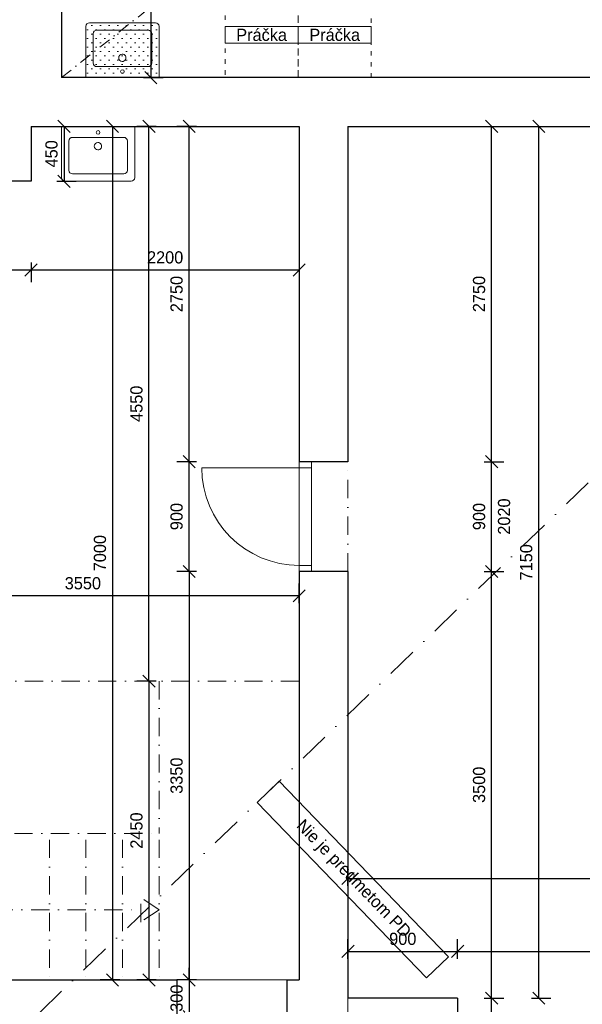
# Model space of a CAD drawing. Header units: millimetres. Extents: x -65956 to 5894746, y -14679 to 163521.
# Tile 63 of 89: x 4807 to 9423, y 22227 to 30302. Entities that reach past the tile are written whole.
import ezdxf

# ---------------------------------------------------------------- set-up
doc = ezdxf.new("R2010")
doc.units = ezdxf.units.MM
for name, pattern in [('__$$DASHDOT$$', [10.01, 5, -2.5, 0.01, -2.5]), ('ACAD_ISO03W100', [30, 12, -18]), ('ČERCHOVANÁ', [1, 0.5, -0.25, 0, -0.25])]:
    doc.linetypes.add(name, pattern=pattern)
doc.layers.get('0').update_dxf_attribs({"lineweight": 5})
doc.layers.get('Defpoints').update_dxf_attribs({"color": 2, "lineweight": 30})
doc.layers.add('- pomocna', color=232, linetype='Continuous', lineweight=0, plot=False)
for name, color, linetype, lineweight in [('- zariadenie', 30, 'Continuous', 0), ('A-Místnosti-T', 6, 'Continuous', 5), ('Bodko ciarkovana T', 200, 'ČERCHOVANÁ', 0), ('H stavba', 82, 'Continuous', 30), ('KOTY', 51, 'Continuous', 5), ('m_ciarkovana zariadenie', 7, 'Continuous', 0), ('m_popis', 7, 'Continuous', 0), ('otvor', 163, 'Continuous', 5), ('RE-buranie', 41, 'Continuous', 18), ('Tbč stavba', 4, 'ČERCHOVANÁ', 0), ('VT sanita', 210, 'Continuous', 5)]:
    doc.layers.add(name, color=color, linetype=linetype, lineweight=lineweight)
doc.styles.add('1-100_te_2mm_200', font='technic_.ttf', dxfattribs={"height": 200})
doc.styles.add('1-20_ce_5mm_100', font='GOTHIC.TTF', dxfattribs={"height": 100})
doc.styles.add('1-50_ce_2mm_100', font='GOTHIC.TTF', dxfattribs={"height": 100})
doc.dimstyles.new('technic_1-100', dxfattribs={"dimtxt": 200, "dimasz": 240, "dimexe": 300, "dimexo": 200, "dimgap": 100, "dimtad": 1, "dimdec": 1, "dimrnd": 0.5, "dimtxsty": '1-100_te_2mm_200', "dimblk": 'OBLIQUE', "dimcen": 2.5, "dimclrd": 256, "dimclrt": 256, "dimadec": 0, "dimazin": 0, "dimtfac": 1, "dimtdec": 1, "dimtix": 1, "dimtmove": 1, "dimatfit": 3, "dimldrblk": 'OBLIQUE', "dimfxl": 400, "dimfxlon": 1, "dimarcsym": 0})

# ---------------------------------------------------------------- blocks, each defined once
blk = doc.blocks.new('_Oblique')
at = {"color": 0, "linetype": 'ByBlock', "lineweight": -2}
blk.add_line((-0.5, -0.5), (0.5, 0.5), dxfattribs=at)
blk = doc.blocks.new('*D55')
at = {"layer": 'Defpoints', "color": 0, "transparency": 16777216}
for p in [(5150.1, 31177), (5150.1, 29827), (5882.6, 29827)]:
    blk.add_point(p, dxfattribs=at)
at = {"layer": 'KOTY', "color": 0, "lineweight": -2, "transparency": 16777216}
for p, q in [((5822.6, 31177), (5982.6, 31177)), ((5822.6, 29827), (5982.6, 29827))]:
    blk.add_line(p, q, dxfattribs=at)
at = {"layer": 'KOTY', "lineweight": -2, "transparency": 16777216}
blk.add_line((5882.6, 31177), (5882.6, 29827), dxfattribs=at)
at = {"layer": 'KOTY', "lineweight": -2, "transparency": 16777216, "xscale": 100, "yscale": 100, "zscale": 100}
for p, rotation in [((5882.6, 31177), 90), ((5882.6, 29827), 270)]:
    blk.add_blockref('_Oblique', p, dxfattribs=dict(at, rotation=rotation))
at = {"layer": 'KOTY', "transparency": 16777216, "insert": (5780.1, 30502), "char_height": 100, "attachment_point": 5, "rotation": 90, "style": '1-20_ce_5mm_100'}
blk.add_mtext('1350', dxfattribs=at)
blk = doc.blocks.new('u 600x450')
for p, q in [((300, 0), (-300, 0)), ((-300, 0), (-300, -420)), ((300, -420), (300, 0)), ((-240, -120), (-240, -360)), ((210, -90), (-210, -90)), ((240, -360), (240, -120)), ((-210, -390), (210, -390)), ((-270, -450), (270, -450))]:
    blk.add_line(p, q)
blk.add_circle((0, -50), 15)
for centre, start, end in [((-210, -120), 90, 180), ((210, -120), 360, 90), ((-210, -360), 180, 270), ((210, -360), 270, 360), ((-270, -420), 180, 270), ((270, -420), 270, 360)]:
    blk.add_arc(centre, 30, start, end)
for start_param, end_param in [(4.457203, 7.598795), (1.31561, 4.457203)]:
    blk.add_ellipse((-1.3, -162.4), major_axis=(-29, -7.6), ratio=1, start_param=start_param, end_param=end_param)
blk = doc.blocks.new('*T43')
at = {"layer": 'Defpoints', "color": 8, "linetype": 'ByBlock', "lineweight": 0, "transparency": 16777216}
for p, q in [((0, 137.3), (600, 137.3)), ((0, 0), (0, 137.3)), ((600, 0), (600, 137.3)), ((0, 0), (600, 0))]:
    blk.add_line(p, q, dxfattribs=at)
at = {"layer": 'm_popis', "color": 0, "transparency": 16777216, "insert": (300, 68.7), "char_height": 100, "width": 596, "attachment_point": 5, "style": '1-50_ce_2mm_100'}
blk.add_mtext('Práčka', dxfattribs=at)
blk = doc.blocks.new('*T44')
at = {"layer": 'Defpoints', "color": 8, "linetype": 'ByBlock', "lineweight": 0, "transparency": 16777216}
for p, q in [((0, 137.3), (600, 137.3)), ((0, 0), (0, 137.3)), ((600, 0), (600, 137.3)), ((0, 0), (600, 0))]:
    blk.add_line(p, q, dxfattribs=at)
at = {"layer": 'm_popis', "color": 0, "transparency": 16777216, "insert": (300, 68.7), "char_height": 100, "width": 596, "attachment_point": 5, "style": '1-50_ce_2mm_100'}
blk.add_mtext('Práčka', dxfattribs=at)
blk = doc.blocks.new('*D1076')
at = {"layer": 'Defpoints', "color": 0, "transparency": 16777216}
for p in [(8400.1, 22277), (8679, 22277), (7500.1, 21377)]:
    blk.add_point(p, dxfattribs=at)
at = {"layer": 'KOTY', "color": 0, "lineweight": -2, "transparency": 16777216}
for p, q in [((8619, 22277), (8779, 22277)), ((8619, 21377), (8779, 21377))]:
    blk.add_line(p, q, dxfattribs=at)
at = {"layer": 'KOTY', "lineweight": -2, "transparency": 16777216}
blk.add_line((8679, 21377), (8679, 22277), dxfattribs=at)
at = {"layer": 'KOTY', "lineweight": -2, "transparency": 16777216, "xscale": 100, "yscale": 100, "zscale": 100}
for p, rotation in [((8679, 22277), 90), ((8679, 21377), 270)]:
    blk.add_blockref('_Oblique', p, dxfattribs=dict(at, rotation=rotation))
at = {"layer": 'KOTY', "transparency": 16777216, "insert": (8576.5, 21827), "char_height": 100, "attachment_point": 5, "rotation": 90, "style": '1-20_ce_5mm_100'}
blk.add_mtext('900', dxfattribs=at)
blk = doc.blocks.new('*D1077')
at = {"layer": 'Defpoints', "color": 0, "transparency": 16777216}
for p in [(8400.1, 22660.8), (7500.1, 22277), (8400.1, 22277)]:
    blk.add_point(p, dxfattribs=at)
at = {"layer": 'KOTY', "color": 0, "lineweight": -2, "transparency": 16777216}
for p, q in [((7500.1, 22600.8), (7500.1, 22760.8)), ((8400.1, 22600.8), (8400.1, 22760.8))]:
    blk.add_line(p, q, dxfattribs=at)
at = {"layer": 'KOTY', "lineweight": -2, "transparency": 16777216}
blk.add_line((7500.1, 22660.8), (8400.1, 22660.8), dxfattribs=at)
at = {"layer": 'KOTY', "lineweight": -2, "transparency": 16777216, "xscale": 100, "yscale": 100, "zscale": 100, "rotation": 180}
blk.add_blockref('_Oblique', (7500.1, 22660.8), dxfattribs=at)
at = {"layer": 'KOTY', "lineweight": -2, "transparency": 16777216, "xscale": 100, "yscale": 100, "zscale": 100}
blk.add_blockref('_Oblique', (8400.1, 22660.8), dxfattribs=at)
at = {"layer": 'KOTY', "transparency": 16777216, "insert": (7950.1, 22763.3), "char_height": 100, "attachment_point": 5, "style": '1-20_ce_5mm_100'}
blk.add_mtext('900', dxfattribs=at)
blk = doc.blocks.new('*D1078')
at = {"layer": 'Defpoints', "color": 0, "transparency": 16777216}
for p in [(12500.1, 22660.8), (8400.1, 22277), (12500.1, 19727)]:
    blk.add_point(p, dxfattribs=at)
at = {"layer": 'KOTY', "color": 0, "lineweight": -2, "transparency": 16777216}
for p, q in [((8400.1, 22600.8), (8400.1, 22760.8)), ((12500.1, 22600.8), (12500.1, 22760.8))]:
    blk.add_line(p, q, dxfattribs=at)
at = {"layer": 'KOTY', "lineweight": -2, "transparency": 16777216}
blk.add_line((8400.1, 22660.8), (12500.1, 22660.8), dxfattribs=at)
at = {"layer": 'KOTY', "lineweight": -2, "transparency": 16777216, "xscale": 100, "yscale": 100, "zscale": 100, "rotation": 180}
blk.add_blockref('_Oblique', (8400.1, 22660.8), dxfattribs=at)
at = {"layer": 'KOTY', "lineweight": -2, "transparency": 16777216, "xscale": 100, "yscale": 100, "zscale": 100}
blk.add_blockref('_Oblique', (12500.1, 22660.8), dxfattribs=at)
at = {"layer": 'KOTY', "transparency": 16777216, "insert": (10450.1, 22763.3), "char_height": 100, "attachment_point": 5, "style": '1-20_ce_5mm_100'}
blk.add_mtext('4100', dxfattribs=at)
blk = doc.blocks.new('*D1079')
at = {"layer": 'Defpoints', "color": 0, "transparency": 16777216}
for p in [(12500.1, 23258.7), (12500.1, 22427), (7500.1, 22277)]:
    blk.add_point(p, dxfattribs=at)
at = {"layer": 'KOTY', "color": 0, "lineweight": -2, "transparency": 16777216}
for p, q in [((7500.1, 23198.7), (7500.1, 23358.7)), ((12500.1, 23198.7), (12500.1, 23358.7))]:
    blk.add_line(p, q, dxfattribs=at)
at = {"layer": 'KOTY', "lineweight": -2, "transparency": 16777216}
blk.add_line((7500.1, 23258.7), (12500.1, 23258.7), dxfattribs=at)
at = {"layer": 'KOTY', "lineweight": -2, "transparency": 16777216, "xscale": 100, "yscale": 100, "zscale": 100, "rotation": 180}
blk.add_blockref('_Oblique', (7500.1, 23258.7), dxfattribs=at)
at = {"layer": 'KOTY', "lineweight": -2, "transparency": 16777216, "xscale": 100, "yscale": 100, "zscale": 100}
blk.add_blockref('_Oblique', (12500.1, 23258.7), dxfattribs=at)
at = {"layer": 'KOTY', "transparency": 16777216, "insert": (10000.1, 23361.2), "char_height": 100, "attachment_point": 5, "style": '1-20_ce_5mm_100'}
blk.add_mtext('5000', dxfattribs=at)
blk = doc.blocks.new('*D1080')
at = {"layer": 'Defpoints', "color": 0, "transparency": 16777216}
for p in [(7500.1, 25777), (8679, 25777), (8400.1, 22277)]:
    blk.add_point(p, dxfattribs=at)
at = {"layer": 'KOTY', "color": 0, "lineweight": -2, "transparency": 16777216}
for p, q in [((8619, 25777), (8779, 25777)), ((8619, 22277), (8779, 22277))]:
    blk.add_line(p, q, dxfattribs=at)
at = {"layer": 'KOTY', "lineweight": -2, "transparency": 16777216}
blk.add_line((8679, 22277), (8679, 25777), dxfattribs=at)
at = {"layer": 'KOTY', "lineweight": -2, "transparency": 16777216, "xscale": 100, "yscale": 100, "zscale": 100}
for p, rotation in [((8679, 25777), 90), ((8679, 22277), 270)]:
    blk.add_blockref('_Oblique', p, dxfattribs=dict(at, rotation=rotation))
at = {"layer": 'KOTY', "transparency": 16777216, "insert": (8576.5, 24027), "char_height": 100, "attachment_point": 5, "rotation": 90, "style": '1-20_ce_5mm_100'}
blk.add_mtext('3500', dxfattribs=at)
blk = doc.blocks.new('*D1081')
at = {"layer": 'Defpoints', "color": 0, "transparency": 16777216}
for p in [(7500.1, 26677), (8679, 26677), (7500.1, 25777)]:
    blk.add_point(p, dxfattribs=at)
at = {"layer": 'KOTY', "color": 0, "lineweight": -2, "transparency": 16777216}
for p, q in [((8619, 26677), (8779, 26677)), ((8619, 25777), (8779, 25777))]:
    blk.add_line(p, q, dxfattribs=at)
at = {"layer": 'KOTY', "lineweight": -2, "transparency": 16777216}
blk.add_line((8679, 25777), (8679, 26677), dxfattribs=at)
at = {"layer": 'KOTY', "lineweight": -2, "transparency": 16777216, "xscale": 100, "yscale": 100, "zscale": 100}
for p, rotation in [((8679, 26677), 90), ((8679, 25777), 270)]:
    blk.add_blockref('_Oblique', p, dxfattribs=dict(at, rotation=rotation))
at = {"layer": 'KOTY', "transparency": 16777216, "char_height": 100, "attachment_point": 5, "rotation": 90, "style": '1-20_ce_5mm_100'}
for s, insert in [('900', (8576.5, 26227)), ('2020', (8781.5, 26227))]:
    blk.add_mtext(s, dxfattribs=dict(at, insert=insert))
blk = doc.blocks.new('*D1082')
at = {"layer": 'Defpoints', "color": 0, "transparency": 16777216}
for p in [(7500.1, 29427), (8679, 29427), (7500.1, 26677)]:
    blk.add_point(p, dxfattribs=at)
at = {"layer": 'KOTY', "color": 0, "lineweight": -2, "transparency": 16777216}
for p, q in [((8619, 29427), (8779, 29427)), ((8619, 26677), (8779, 26677))]:
    blk.add_line(p, q, dxfattribs=at)
at = {"layer": 'KOTY', "lineweight": -2, "transparency": 16777216}
blk.add_line((8679, 26677), (8679, 29427), dxfattribs=at)
at = {"layer": 'KOTY', "lineweight": -2, "transparency": 16777216, "xscale": 100, "yscale": 100, "zscale": 100}
for p, rotation in [((8679, 29427), 90), ((8679, 26677), 270)]:
    blk.add_blockref('_Oblique', p, dxfattribs=dict(at, rotation=rotation))
at = {"layer": 'KOTY', "transparency": 16777216, "insert": (8576.5, 28052), "char_height": 100, "attachment_point": 5, "rotation": 90, "style": '1-20_ce_5mm_100'}
blk.add_mtext('2750', dxfattribs=at)
blk = doc.blocks.new('*D1083')
at = {"layer": 'Defpoints', "color": 0, "transparency": 16777216}
for p in [(8400.1, 29427), (9066.1, 29427), (8400.1, 22277)]:
    blk.add_point(p, dxfattribs=at)
at = {"layer": 'KOTY', "color": 0, "lineweight": -2, "transparency": 16777216}
for p, q in [((9006.1, 29427), (9166.1, 29427)), ((9006.1, 22277), (9166.1, 22277))]:
    blk.add_line(p, q, dxfattribs=at)
at = {"layer": 'KOTY', "lineweight": -2, "transparency": 16777216}
blk.add_line((9066.1, 22277), (9066.1, 29427), dxfattribs=at)
at = {"layer": 'KOTY', "lineweight": -2, "transparency": 16777216, "xscale": 100, "yscale": 100, "zscale": 100}
for p, rotation in [((9066.1, 29427), 90), ((9066.1, 22277), 270)]:
    blk.add_blockref('_Oblique', p, dxfattribs=dict(at, rotation=rotation))
at = {"layer": 'KOTY', "transparency": 16777216, "insert": (8963.6, 25852), "char_height": 100, "attachment_point": 5, "rotation": 90, "style": '1-20_ce_5mm_100'}
blk.add_mtext('7150', dxfattribs=at)
blk = doc.blocks.new('*D1085')
at = {"layer": 'Defpoints', "color": 0, "transparency": 16777216}
for p in [(6197.1, 26677), (7100.1, 26677), (7100.1, 25777)]:
    blk.add_point(p, dxfattribs=at)
at = {"layer": 'KOTY', "color": 0, "lineweight": -2, "transparency": 16777216}
for p, q in [((6257.1, 26677), (6097.1, 26677)), ((6257.1, 25777), (6097.1, 25777))]:
    blk.add_line(p, q, dxfattribs=at)
at = {"layer": 'KOTY', "lineweight": -2, "transparency": 16777216}
blk.add_line((6197.1, 25777), (6197.1, 26677), dxfattribs=at)
at = {"layer": 'KOTY', "lineweight": -2, "transparency": 16777216, "xscale": 100, "yscale": 100, "zscale": 100}
for p, rotation in [((6197.1, 26677), 90), ((6197.1, 25777), 270)]:
    blk.add_blockref('_Oblique', p, dxfattribs=dict(at, rotation=rotation))
at = {"layer": 'KOTY', "transparency": 16777216, "insert": (6094.5, 26227), "char_height": 100, "attachment_point": 5, "rotation": 90, "style": '1-20_ce_5mm_100'}
blk.add_mtext('900', dxfattribs=at)
blk = doc.blocks.new('*D1086')
at = {"layer": 'Defpoints', "color": 0, "transparency": 16777216}
for p in [(6197.1, 29427), (7100.1, 29427), (7100.1, 26677)]:
    blk.add_point(p, dxfattribs=at)
at = {"layer": 'KOTY', "color": 0, "lineweight": -2, "transparency": 16777216}
for p, q in [((6257.1, 29427), (6097.1, 29427)), ((6257.1, 26677), (6097.1, 26677))]:
    blk.add_line(p, q, dxfattribs=at)
at = {"layer": 'KOTY', "lineweight": -2, "transparency": 16777216}
blk.add_line((6197.1, 26677), (6197.1, 29427), dxfattribs=at)
at = {"layer": 'KOTY', "lineweight": -2, "transparency": 16777216, "xscale": 100, "yscale": 100, "zscale": 100}
for p, rotation in [((6197.1, 29427), 90), ((6197.1, 26677), 270)]:
    blk.add_blockref('_Oblique', p, dxfattribs=dict(at, rotation=rotation))
at = {"layer": 'KOTY', "transparency": 16777216, "insert": (6094.5, 28052), "char_height": 100, "attachment_point": 5, "rotation": 90, "style": '1-20_ce_5mm_100'}
blk.add_mtext('2750', dxfattribs=at)
blk = doc.blocks.new('*D1087')
at = {"layer": 'Defpoints', "color": 0, "transparency": 16777216}
for p in [(5867.6, 29427), (7100.1, 29427), (7100.1, 24877)]:
    blk.add_point(p, dxfattribs=at)
at = {"layer": 'KOTY', "color": 0, "lineweight": -2, "transparency": 16777216}
for p, q in [((5927.6, 29427), (5767.6, 29427)), ((5927.6, 24877), (5767.6, 24877))]:
    blk.add_line(p, q, dxfattribs=at)
at = {"layer": 'KOTY', "lineweight": -2, "transparency": 16777216}
blk.add_line((5867.6, 24877), (5867.6, 29427), dxfattribs=at)
at = {"layer": 'KOTY', "lineweight": -2, "transparency": 16777216, "xscale": 100, "yscale": 100, "zscale": 100}
for p, rotation in [((5867.6, 29427), 90), ((5867.6, 24877), 270)]:
    blk.add_blockref('_Oblique', p, dxfattribs=dict(at, rotation=rotation))
at = {"layer": 'KOTY', "transparency": 16777216, "insert": (5765.1, 27152), "char_height": 100, "attachment_point": 5, "rotation": 90, "style": '1-20_ce_5mm_100'}
blk.add_mtext('4550', dxfattribs=at)
blk = doc.blocks.new('*D1088')
at = {"layer": 'Defpoints', "color": 0, "transparency": 16777216}
for p in [(3550.1, 27527), (3550.1, 25577.1), (7100.1, 25027)]:
    blk.add_point(p, dxfattribs=at)
at = {"layer": 'KOTY', "color": 0, "lineweight": -2, "transparency": 16777216}
for p, q in [((3550.1, 25637.1), (3550.1, 25477.1)), ((7100.1, 25517.1), (7100.1, 25677.1))]:
    blk.add_line(p, q, dxfattribs=at)
at = {"layer": 'KOTY', "lineweight": -2, "transparency": 16777216}
blk.add_line((7100.1, 25577.1), (3550.1, 25577.1), dxfattribs=at)
at = {"layer": 'KOTY', "lineweight": -2, "transparency": 16777216, "xscale": 100, "yscale": 100, "zscale": 100, "rotation": 180}
blk.add_blockref('_Oblique', (3550.1, 25577.1), dxfattribs=at)
at = {"layer": 'KOTY', "lineweight": -2, "transparency": 16777216, "xscale": 100, "yscale": 100, "zscale": 100}
blk.add_blockref('_Oblique', (7100.1, 25577.1), dxfattribs=at)
at = {"layer": 'KOTY', "transparency": 16777216, "insert": (5325.1, 25679.6), "char_height": 100, "attachment_point": 5, "style": '1-20_ce_5mm_100'}
blk.add_mtext('3550', dxfattribs=at)
blk = doc.blocks.new('*D1089')
at = {"layer": 'Defpoints', "color": 0, "transparency": 16777216}
for p in [(2450.1, 28977), (4900.1, 28977), (4900.1, 28249.6)]:
    blk.add_point(p, dxfattribs=at)
at = {"layer": 'KOTY', "color": 0, "lineweight": -2, "transparency": 16777216}
for p, q in [((2450.1, 28309.6), (2450.1, 28149.6)), ((4900.1, 28309.6), (4900.1, 28149.6))]:
    blk.add_line(p, q, dxfattribs=at)
at = {"layer": 'KOTY', "lineweight": -2, "transparency": 16777216}
blk.add_line((2450.1, 28249.6), (4900.1, 28249.6), dxfattribs=at)
at = {"layer": 'KOTY', "lineweight": -2, "transparency": 16777216, "xscale": 100, "yscale": 100, "zscale": 100, "rotation": 180}
blk.add_blockref('_Oblique', (2450.1, 28249.6), dxfattribs=at)
at = {"layer": 'KOTY', "lineweight": -2, "transparency": 16777216, "xscale": 100, "yscale": 100, "zscale": 100}
blk.add_blockref('_Oblique', (4900.1, 28249.6), dxfattribs=at)
at = {"layer": 'KOTY', "transparency": 16777216, "insert": (3675.1, 28352.1), "char_height": 100, "attachment_point": 5, "style": '1-20_ce_5mm_100'}
blk.add_mtext('2450', dxfattribs=at)
blk = doc.blocks.new('*D1090')
at = {"layer": 'Defpoints', "color": 0, "transparency": 16777216}
for p in [(4900.1, 29427), (5568.2, 22427), (7100.1, 22427)]:
    blk.add_point(p, dxfattribs=at)
at = {"layer": 'KOTY', "color": 0, "lineweight": -2, "transparency": 16777216}
for p, q in [((5508.2, 29427), (5668.2, 29427)), ((5628.2, 22427), (5468.2, 22427))]:
    blk.add_line(p, q, dxfattribs=at)
at = {"layer": 'KOTY', "lineweight": -2, "transparency": 16777216}
blk.add_line((5568.2, 29427), (5568.2, 22427), dxfattribs=at)
at = {"layer": 'KOTY', "lineweight": -2, "transparency": 16777216, "xscale": 100, "yscale": 100, "zscale": 100}
for p, rotation in [((5568.2, 29427), 90), ((5568.2, 22427), 270)]:
    blk.add_blockref('_Oblique', p, dxfattribs=dict(at, rotation=rotation))
at = {"layer": 'KOTY', "transparency": 16777216, "insert": (5465.7, 25927), "char_height": 100, "attachment_point": 5, "rotation": 90, "style": '1-20_ce_5mm_100'}
blk.add_mtext('7000', dxfattribs=at)
blk = doc.blocks.new('*D1105')
at = {"layer": 'Defpoints', "color": 0, "transparency": 16777216}
for p in [(7100.1, 29427), (4900.1, 28977), (7100.1, 28249.6)]:
    blk.add_point(p, dxfattribs=at)
at = {"layer": 'KOTY', "color": 0, "lineweight": -2, "transparency": 16777216}
for p, q in [((4900.1, 28309.6), (4900.1, 28149.6)), ((7100.1, 28309.6), (7100.1, 28149.6))]:
    blk.add_line(p, q, dxfattribs=at)
at = {"layer": 'KOTY', "lineweight": -2, "transparency": 16777216}
blk.add_line((4900.1, 28249.6), (7100.1, 28249.6), dxfattribs=at)
at = {"layer": 'KOTY', "lineweight": -2, "transparency": 16777216, "xscale": 100, "yscale": 100, "zscale": 100, "rotation": 180}
blk.add_blockref('_Oblique', (4900.1, 28249.6), dxfattribs=at)
at = {"layer": 'KOTY', "lineweight": -2, "transparency": 16777216, "xscale": 100, "yscale": 100, "zscale": 100}
blk.add_blockref('_Oblique', (7100.1, 28249.6), dxfattribs=at)
at = {"layer": 'KOTY', "transparency": 16777216, "insert": (6000.1, 28352.1), "char_height": 100, "attachment_point": 5, "style": '1-20_ce_5mm_100'}
blk.add_mtext('2200', dxfattribs=at)
blk = doc.blocks.new('*D1107')
at = {"layer": 'Defpoints', "color": 0, "transparency": 16777216}
for p in [(7100.1, 25777), (6197.1, 22427), (7100.1, 22427)]:
    blk.add_point(p, dxfattribs=at)
at = {"layer": 'KOTY', "color": 0, "lineweight": -2, "transparency": 16777216}
for p, q in [((6257.1, 25777), (6097.1, 25777)), ((6257.1, 22427), (6097.1, 22427))]:
    blk.add_line(p, q, dxfattribs=at)
at = {"layer": 'KOTY', "lineweight": -2, "transparency": 16777216}
blk.add_line((6197.1, 25777), (6197.1, 22427), dxfattribs=at)
at = {"layer": 'KOTY', "lineweight": -2, "transparency": 16777216, "xscale": 100, "yscale": 100, "zscale": 100}
for p, rotation in [((6197.1, 25777), 90), ((6197.1, 22427), 270)]:
    blk.add_blockref('_Oblique', p, dxfattribs=dict(at, rotation=rotation))
at = {"layer": 'KOTY', "transparency": 16777216, "insert": (6094.5, 24102), "char_height": 100, "attachment_point": 5, "rotation": 90, "style": '1-20_ce_5mm_100'}
blk.add_mtext('3350', dxfattribs=at)
blk = doc.blocks.new('*D1108')
at = {"layer": 'Defpoints', "color": 0, "transparency": 16777216}
for p in [(7100.1, 22427), (6197.1, 22127), (7100.1, 22127)]:
    blk.add_point(p, dxfattribs=at)
at = {"layer": 'KOTY', "lineweight": -2, "transparency": 16777216}
for p, q in [((6197.1, 22427), (6197.1, 22527)), ((6197.1, 22427), (6197.1, 22127)), ((6197.1, 22127), (6197.1, 22027))]:
    blk.add_line(p, q, dxfattribs=at)
at = {"layer": 'KOTY', "color": 0, "lineweight": -2, "transparency": 16777216}
for p, q in [((6257.1, 22427), (6097.1, 22427)), ((6257.1, 22127), (6097.1, 22127))]:
    blk.add_line(p, q, dxfattribs=at)
at = {"layer": 'KOTY', "lineweight": -2, "transparency": 16777216, "xscale": 100, "yscale": 100, "zscale": 100}
for p, rotation in [((6197.1, 22427), 270), ((6197.1, 22127), 90)]:
    blk.add_blockref('_Oblique', p, dxfattribs=dict(at, rotation=rotation))
at = {"layer": 'KOTY', "transparency": 16777216, "insert": (6094.5, 22277), "char_height": 100, "attachment_point": 5, "rotation": 90, "style": '1-20_ce_5mm_100'}
blk.add_mtext('300', dxfattribs=at)
blk = doc.blocks.new('*D1109')
at = {"layer": 'Defpoints', "color": 0, "transparency": 16777216}
for p in [(7100.1, 24877), (5867.6, 22427), (7100.1, 22427)]:
    blk.add_point(p, dxfattribs=at)
at = {"layer": 'KOTY', "color": 0, "lineweight": -2, "transparency": 16777216}
for p, q in [((5927.6, 24877), (5767.6, 24877)), ((5927.6, 22427), (5767.6, 22427))]:
    blk.add_line(p, q, dxfattribs=at)
at = {"layer": 'KOTY', "lineweight": -2, "transparency": 16777216}
blk.add_line((5867.6, 24877), (5867.6, 22427), dxfattribs=at)
at = {"layer": 'KOTY', "lineweight": -2, "transparency": 16777216, "xscale": 100, "yscale": 100, "zscale": 100}
for p, rotation in [((5867.6, 24877), 90), ((5867.6, 22427), 270)]:
    blk.add_blockref('_Oblique', p, dxfattribs=dict(at, rotation=rotation))
at = {"layer": 'KOTY', "transparency": 16777216, "insert": (5765.1, 23652), "char_height": 100, "attachment_point": 5, "rotation": 90, "style": '1-20_ce_5mm_100'}
blk.add_mtext('2450', dxfattribs=at)
blk = doc.blocks.new('*D1110')
at = {"layer": 'Defpoints', "color": 0, "transparency": 16777216}
for p in [(4900.1, 29427), (4900.1, 28977), (5170.6, 28977)]:
    blk.add_point(p, dxfattribs=at)
at = {"layer": 'KOTY', "color": 0, "lineweight": -2, "transparency": 16777216}
for p, q in [((5110.6, 29427), (5270.6, 29427)), ((5110.6, 28977), (5270.6, 28977))]:
    blk.add_line(p, q, dxfattribs=at)
at = {"layer": 'KOTY', "lineweight": -2, "transparency": 16777216}
blk.add_line((5170.6, 29427), (5170.6, 28977), dxfattribs=at)
at = {"layer": 'KOTY', "lineweight": -2, "transparency": 16777216, "xscale": 100, "yscale": 100, "zscale": 100}
for p, rotation in [((5170.6, 29427), 90), ((5170.6, 28977), 270)]:
    blk.add_blockref('_Oblique', p, dxfattribs=dict(at, rotation=rotation))
at = {"layer": 'KOTY', "transparency": 16777216, "insert": (5068.1, 29202), "char_height": 100, "attachment_point": 5, "rotation": 90, "style": '1-20_ce_5mm_100'}
blk.add_mtext('450', dxfattribs=at)
blk = doc.blocks.new('*T1164')
at = {"layer": 'Defpoints', "color": 8, "linetype": 'ByBlock', "lineweight": 0, "transparency": 16777216}
for p, q in [((0, 0), (179.9, 173.6)), ((179.9, 173.6), (1568.8, -1265.4)), ((0, 0), (1388.9, -1439)), ((1388.9, -1439), (1568.8, -1265.4))]:
    blk.add_line(p, q, dxfattribs=at)
at = {"layer": 'A-Místnosti-T', "color": 0, "transparency": 16777216, "insert": (784.4, -632.7), "char_height": 100, "width": 1996, "attachment_point": 5, "rotation": 313.98474, "style": '1-50_ce_2mm_100'}
blk.add_mtext('Nie je predmetom PD ', dxfattribs=at)

msp = doc.modelspace()

# ---------------------------------------------------------------- hatches: boundary and pattern name
at = {"layer": 'RE-buranie'}
h = msp.add_hatch(dxfattribs=at)
h.set_pattern_fill('OMITKA', color=256, scale=50)
h.set_pattern_definition([(45, (-1070.754, 4267.473), (-35.35534, 35.35534), [0, -50])])
h.paths.add_polyline_path([(5950.1, 30247.03, 0.4142136), (5920.1, 30277.03), (5380.1, 30277.03, 0.4142136), (5350.1, 30247.03), (5350.1, 29827.03), (5950.1, 29827.03)])

# ---------------------------------------------------------------- linework, layer by layer
at = {"layer": '- pomocna'}
for points in [[(5150.1, 29827.03), (11550.1, 29827.03), (11550.1, 32827.03), (8010.1, 32827.03), (8010.1, 33127.03), (5510.1, 33127.03), (5510.1, 32827.03), (5150.1, 32827.03), (5150.1, 32627.03), (5000.1, 32627.03), (5000.1, 31177.03), (5150.1, 31177.03), (5150.1, 29827.03)], [(2450.1, 22427.03), (7100.1, 22427.03), (7100.1, 29427.03), (4900.1, 29427.03), (4900.1, 28977.03), (2450.1, 28977.03), (2450.1, 28777.03), (2100.1, 28777.03), (2100.1, 27727.03), (2450.1, 27727.03), (2450.1, 22427.03)], [(10550.1, 29427.03), (7500.1, 29427.03), (7500.1, 26677.03), (7200.1, 26677.03), (7200.1, 25777.03), (7500.1, 25777.03), (7500.1, 22277.03), (8400.1, 22277.03), (8400.1, 21377.03), (7500.1, 21377.03), (7500.1, 19727.03)]]:
    msp.add_lwpolyline(points, dxfattribs=at)
msp.add_line((7500.1, 22277.03), (7500.1, 21377.03))
at = {"layer": 'Bodko ciarkovana T', "ltscale": 200}
msp.add_line((5150.1, 29827.03), (6776.53, 31114.76), dxfattribs=at)
at = {"layer": 'H stavba'}
for p, q in [((5150.1, 31177.03), (5150.1, 29827.03)), ((10550.1, 29827.03), (5150.1, 29827.03)), ((4900.1, 29427.03), (7100.1, 29427.03)), ((4900.1, 29427.03), (4900.1, 28977.03)), ((7100.1, 29427.03), (7100.1, 26677.03)), ((7500.1, 29427.03), (10550.1, 29427.03)), ((7500.1, 29427.03), (7500.1, 26677.03)), ((4900.1, 28977.03), (4450.1, 28977.03)), ((7500.1, 26677.03), (7100.1, 26677.03)), ((7500.1, 25777.03), (7100.1, 25777.03)), ((7100.1, 25777.03), (7100.1, 22427.03)), ((7500.1, 25777.03), (7500.1, 22277.03)), ((2450.1, 22427.03), (6100.1, 22427.03)), ((6100.1, 22127.03), (6100.1, 22427.03)), ((7000.1, 22427.03), (7100.1, 22427.03)), ((7000.1, 22127.03), (7000.1, 22427.03)), ((8400.1, 22277.03), (7500.1, 22277.03)), ((8400.1, 22277.03), (8400.1, 21377.03))]:
    msp.add_line(p, q, dxfattribs=at)
at = {"layer": 'm_ciarkovana zariadenie', "linetype": 'ACAD_ISO03W100', "ltscale": 3}
for points in [[(7091.72, 29827.03), (7091.72, 30427.03), (6491.72, 30427.03), (6491.72, 29827.03)], [(7691.72, 29827.03), (7691.72, 30427.03), (7091.72, 30427.03), (7091.72, 29827.03)]]:
    msp.add_lwpolyline(points, close=True, dxfattribs=at)
at = {"layer": 'otvor'}
for p, q in [((7100.1, 25777.03), (7100.1, 26677.03)), ((7200.1, 26677.03), (7200.1, 25777.03)), ((7200.1, 26627.03), (6300.1, 26627.03)), ((7200.1, 25827.03), (7100.1, 25827.03))]:
    msp.add_line(p, q, dxfattribs=at)
msp.add_arc((7100.1, 26627.03), 800, 180, 270, dxfattribs=at)
at = {"layer": 'Tbč stavba', "ltscale": 300}
for p, q in [((7500.1, 25777.03), (7500.1, 26677.03)), ((7100.1, 24877.03), (2450.1, 24877.03)), ((5950.1, 24877.03), (5950.1, 23627.03)), ((4763.14, 23627.03), (5950.1, 23627.03)), ((5050.1, 23577.03), (5050.1, 22427.03)), ((5350.1, 23577.03), (5350.1, 22427.03)), ((5650.1, 23577.03), (5650.1, 22427.03)), ((5950.1, 23577.03), (5950.1, 22427.03)), ((5950.1, 23002.03), (5800.1, 23102.03)), ((5800.1, 22902.03), (5800.1, 23102.03)), ((4600.1, 23002.03), (5800.1, 23002.03)), ((5950.1, 23002.03), (5800.1, 22902.03)), ((5800.1, 23002.03), (5800.1, 23002.03)), ((6100.1, 22427.03), (7000.1, 22427.03))]:
    msp.add_line(p, q, dxfattribs=at)
at = {"layer": 'VT sanita', "linetype": '__$$DASHDOT$$', "ltscale": 50}
msp.add_line((2450.1, 19727.03), (12500.1, 29427.03), dxfattribs=at)

# ---------------------------------------------------------------- block references
at = {"layer": '- zariadenie', "linetype": 'Continuous', "xscale": -1, "rotation": 180}
msp.add_blockref('u 600x450', (5650.14, 29827.03), dxfattribs=at)
at = {"layer": '- zariadenie', "linetype": 'Continuous'}
msp.add_blockref('u 600x450', (5450.14, 29427.03), dxfattribs=at)
for name, p in [('*T43', (6491.72, 30108.37)), ('*T44', (7091.72, 30108.37)), ('*T1164', (6755.58, 23882.57))]:
    msp.add_blockref(name, p)

# ---------------------------------------------------------------- dimensions: what is measured, and where the dimension line sits
at = {"layer": 'KOTY'}
for base, p1, p2, picture, middle in [((5882.62, 29827.03), (5150.1, 31177.03), (5150.1, 29827.03), '*D55', (5780.1, 30502.03)), ((5568.25, 22427.03), (4900.1, 29427.03), (7100.1, 22427.03), '*D1090', (5465.73, 25927.03)), ((5170.58, 28977.03), (4900.1, 29427.03), (4900.1, 28977.03), '*D1110', (5068.06, 29202.03)), ((5867.62, 29427.03), (7100.1, 24877.03), (7100.1, 29427.03), '*D1087', (5765.1, 27152.03)), ((6197.06, 29427.03), (7100.1, 26677.03), (7100.1, 29427.03), '*D1086', (6094.54, 28052.03)), ((8679.03, 29427.03), (7500.1, 26677.03), (7500.1, 29427.03), '*D1082', (8576.52, 28052.03)), ((9066.07, 29427.03), (8400.1, 22277.03), (8400.1, 29427.03), '*D1083', (8963.55, 25852.03)), ((6197.06, 26677.03), (7100.1, 25777.03), (7100.1, 26677.03), '*D1085', (6094.54, 26227.03)), ((6197.06, 22427.03), (7100.1, 25777.03), (7100.1, 22427.03), '*D1107', (6094.54, 24102.03)), ((8679.03, 25777.03), (8400.1, 22277.03), (7500.1, 25777.03), '*D1080', (8576.52, 24027.03)), ((5867.62, 22427.03), (7100.1, 24877.03), (7100.1, 22427.03), '*D1109', (5765.1, 23652.03)), ((6197.06, 22127.03), (7100.1, 22427.03), (7100.1, 22127.03), '*D1108', (6094.54, 22277.03)), ((8679.03, 22277.03), (7500.1, 21377.03), (8400.1, 22277.03), '*D1076', (8576.52, 21827.03))]:
    dim = msp.add_linear_dim(base=base, p1=p1, p2=p2, angle=90, dimstyle='technic_1-100', override={"dimtxt": 100, "dimasz": 100, "dimexe": 100, "dimgap": 50, "dimtxsty": '1-20_ce_5mm_100', "dimfxl": 60}, dxfattribs=at)
    dim.commit()
    dim.dimension.update_dxf_attribs({"geometry": picture, "text_midpoint": middle})
for base, p1, p2, picture, middle in [((7100.1, 28249.59), (4900.1, 28977.03), (7100.1, 29427.03), '*D1105', (6000.1, 28352.1)), ((4900.1, 28249.59), (2450.1, 28977.03), (4900.1, 28977.03), '*D1089', (3675.1, 28352.1)), ((3550.1, 25577.13), (7100.1, 25027.03), (3550.1, 27527.03), '*D1088', (5325.1, 25679.65)), ((12500.1, 23258.68), (7500.1, 22277.03), (12500.1, 22427.03), '*D1079', (10000.1, 23361.19)), ((8400.1, 22660.81), (7500.1, 22277.03), (8400.1, 22277.03), '*D1077', (7950.1, 22763.33)), ((12500.1, 22660.81), (8400.1, 22277.03), (12500.1, 19727.03), '*D1078', (10450.1, 22763.33))]:
    dim = msp.add_linear_dim(base=base, p1=p1, p2=p2, dimstyle='technic_1-100', override={"dimtxt": 100, "dimasz": 100, "dimexe": 100, "dimgap": 50, "dimtxsty": '1-20_ce_5mm_100', "dimfxl": 60}, dxfattribs=at)
    dim.commit()
    dim.dimension.update_dxf_attribs({"geometry": picture, "text_midpoint": middle})
dim = msp.add_linear_dim(base=(8679.03, 26677.03), p1=(7500.1, 25777.03), p2=(7500.1, 26677.03), angle=90, text='<>\\X 2020', dimstyle='technic_1-100', override={"dimtxt": 100, "dimasz": 100, "dimexe": 100, "dimgap": 50, "dimtxsty": '1-20_ce_5mm_100', "dimfxl": 60}, dxfattribs=at)
dim.commit()
dim.dimension.update_dxf_attribs({"geometry": '*D1081', "text_midpoint": (8679.03, 26227.03)})

doc.saveas('drawing.dxf')
